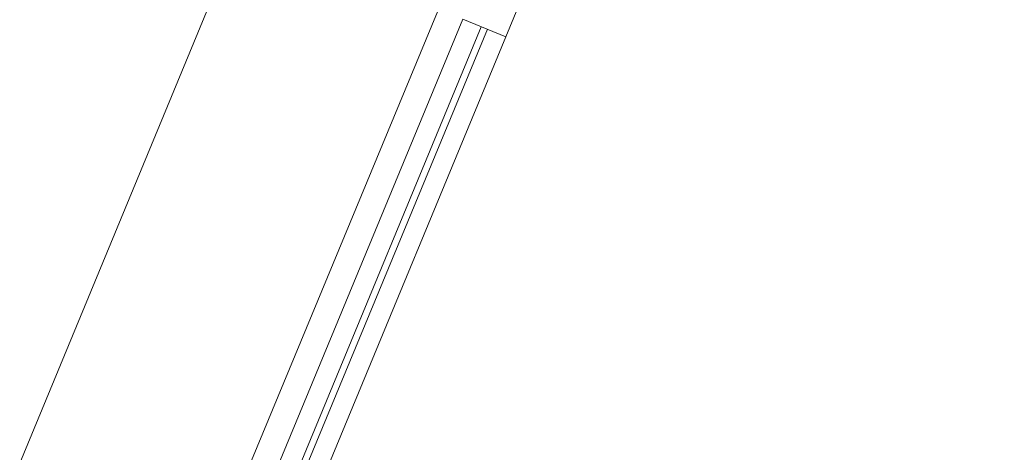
# Model space of a CAD drawing. Header units: metres. Extents: x -80 to 1923, y -189 to 69.
# Tile 89 of 149: x 928.676 to 930.163, y 9.974 to 10.627. Entities that reach past the tile are written whole.
import ezdxf

# ---------------------------------------------------------------- set-up
doc = ezdxf.new("R2010")
doc.units = ezdxf.units.M
doc.header["$MEASUREMENT"] = 0
doc.layers.add('Neubau_10 Wand außen', color=7, linetype='Continuous')

# ---------------------------------------------------------------- blocks, each defined once
blk = doc.blocks.new('4 Flügelfenster 1+2+1 27_2')
at = {"layer": 'Neubau_10 Wand außen', "color": 7, "linetype": 'Continuous', "lineweight": 9}
for p, q in [((-1.865, 0.04), (-1.0675, 0.04)), ((-1.0675, -0.03), (-1.865, -0.03)), ((-1.0075, -0.07), (-1.925, -0.07)), ((-1.943, -0.392), (1.943, -0.392))]:
    blk.add_line(p, q, dxfattribs=at)
at = {"layer": 'Neubau_10 Wand außen', "color": 7, "linetype": 'Continuous', "lineweight": 13}
for p, q in [((-1.0675, -0.03), (-1.0675, 0.04)), ((-1.0675, 0.04), (-0.9875, 0.04)), ((-1.865, 0.01), (-1.0675, 0.01)), ((-1.0675, 0), (-1.865, 0))]:
    blk.add_line(p, q, dxfattribs=at)

msp = doc.modelspace()

# ---------------------------------------------------------------- block references
at = {"layer": 'Neubau_10 Wand außen', "color": 7, "linetype": 'Continuous', "lineweight": 9, "xscale": -1, "rotation": 247.4999999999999}
msp.add_blockref('4 Flügelfenster 1+2+1 27_2', (929.7817, 11.6024), dxfattribs=at)

doc.saveas('drawing.dxf')
